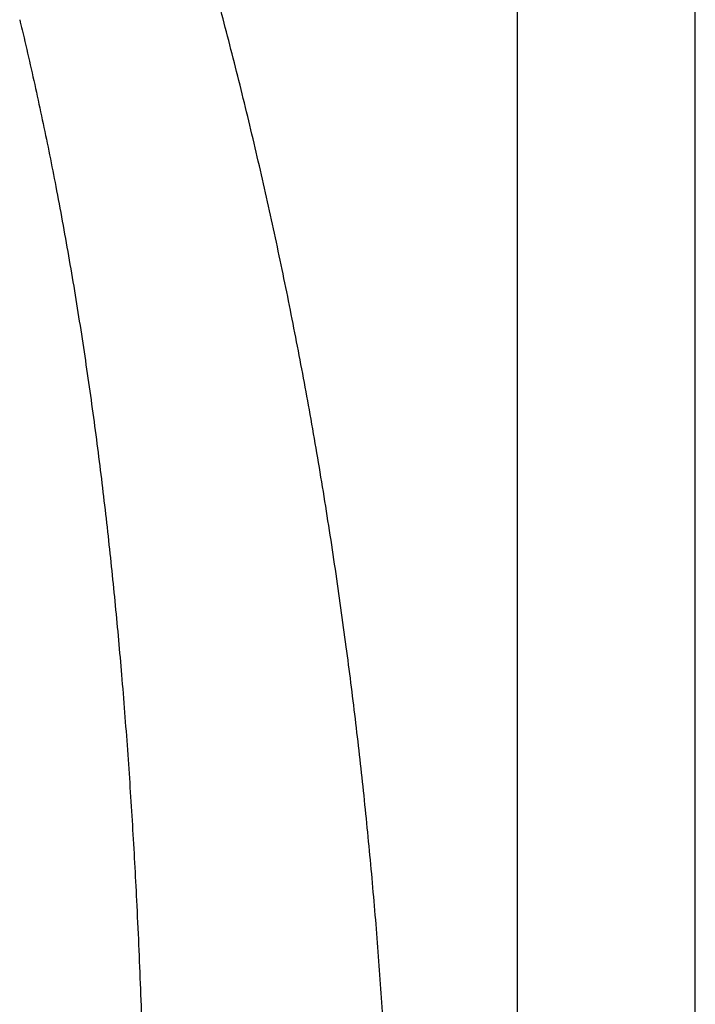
# Model space of a CAD drawing. Header units: millimetres. Extents: x 8 to 830, y 12 to 1725.
# Tile 146 of 256: x 86 to 154, y 1439 to 1538. Entities that reach past the tile are written whole.
import ezdxf

# ---------------------------------------------------------------- set-up
doc = ezdxf.new("R2010")
doc.units = ezdxf.units.MM

msp = doc.modelspace()

# ---------------------------------------------------------------- linework, layer by layer
at = {"color": 7, "linetype": 'Continuous', "lineweight": 30}
for p, q in [((136.071, 1692.945), (136.071, 1400.212)), ((153.871, 1400.343), (153.871, 1685.83))]:
    msp.add_line(p, q, dxfattribs=at)
for points, knots in [([(123.898, 1401.362), (123.895, 1402.365), (123.886, 1404.666), (123.843, 1408.267), (123.773, 1412.164), (123.677, 1416.064), (123.556, 1419.966), (123.411, 1423.794), (123.245, 1427.549), (123.058, 1431.231), (122.848, 1434.913), (122.615, 1438.595), (122.358, 1442.277), (122.077, 1445.958), (121.772, 1449.638), (121.442, 1453.317), (121.089, 1456.995), (120.713, 1460.649), (120.316, 1464.279), (119.897, 1467.885), (119.455, 1471.489), (118.976, 1475.185), (118.458, 1478.974), (117.899, 1482.855), (117.312, 1486.731), (116.695, 1490.603), (116.051, 1494.469), (115.39, 1498.257), (114.715, 1501.965), (114.027, 1505.595), (113.313, 1509.218), (112.573, 1512.836), (111.807, 1516.447), (111.014, 1520.052), (110.195, 1523.649), (109.349, 1527.239), (108.476, 1530.822), (107.582, 1534.375), (106.667, 1537.899), (105.729, 1541.394), (104.971, 1544.157), (104.515, 1545.753), (104.391, 1546.19)], [0, 0, 0, 0, 0.02053, 0.047102, 0.073695, 0.100306, 0.126934, 0.153579, 0.178714, 0.203861, 0.22902, 0.254188, 0.279366, 0.304552, 0.329745, 0.354944, 0.380149, 0.405358, 0.43012, 0.454885, 0.479652, 0.50442, 0.531168, 0.557915, 0.58466, 0.611404, 0.638145, 0.664881, 0.690086, 0.715287, 0.740482, 0.765672, 0.790855, 0.816032, 0.841202, 0.866364, 0.891519, 0.916665, 0.941353, 0.966033, 0.990705, 1, 1, 1, 1]), ([(86.34, 1537.801), (86.423, 1537.46), (86.758, 1536.084), (87.317, 1533.663), (88.017, 1530.54), (88.688, 1527.409), (89.332, 1524.271), (89.971, 1521.02), (90.602, 1517.658), (91.222, 1514.183), (91.812, 1510.701), (92.374, 1507.212), (92.907, 1503.717), (93.412, 1500.215), (93.89, 1496.708), (94.343, 1493.195), (94.769, 1489.677), (95.168, 1486.176), (95.541, 1482.692), (95.89, 1479.225), (96.216, 1475.754), (96.528, 1472.188), (96.826, 1468.526), (97.108, 1464.77), (97.368, 1461.011), (97.606, 1457.25), (97.822, 1453.488), (98.03, 1449.501), (98.227, 1445.29), (98.408, 1440.855), (98.565, 1436.421), (98.707, 1431.707), (98.831, 1426.715), (98.93, 1421.74), (98.974, 1418.523), (98.994, 1417.062)], [0, 0, 0, 0, 0.008646, 0.034944, 0.061254, 0.087575, 0.113909, 0.140256, 0.169254, 0.198268, 0.227299, 0.256347, 0.285411, 0.314492, 0.343589, 0.372701, 0.401827, 0.430968, 0.4596, 0.488244, 0.516897, 0.54556, 0.57652, 0.607488, 0.63846, 0.669434, 0.700409, 0.731382, 0.76788, 0.804368, 0.84084, 0.877294, 0.920658, 0.96398, 1, 1, 1, 1])]:
    msp.add_open_spline(points, degree=3, knots=knots, dxfattribs=at)

doc.saveas('drawing.dxf')
